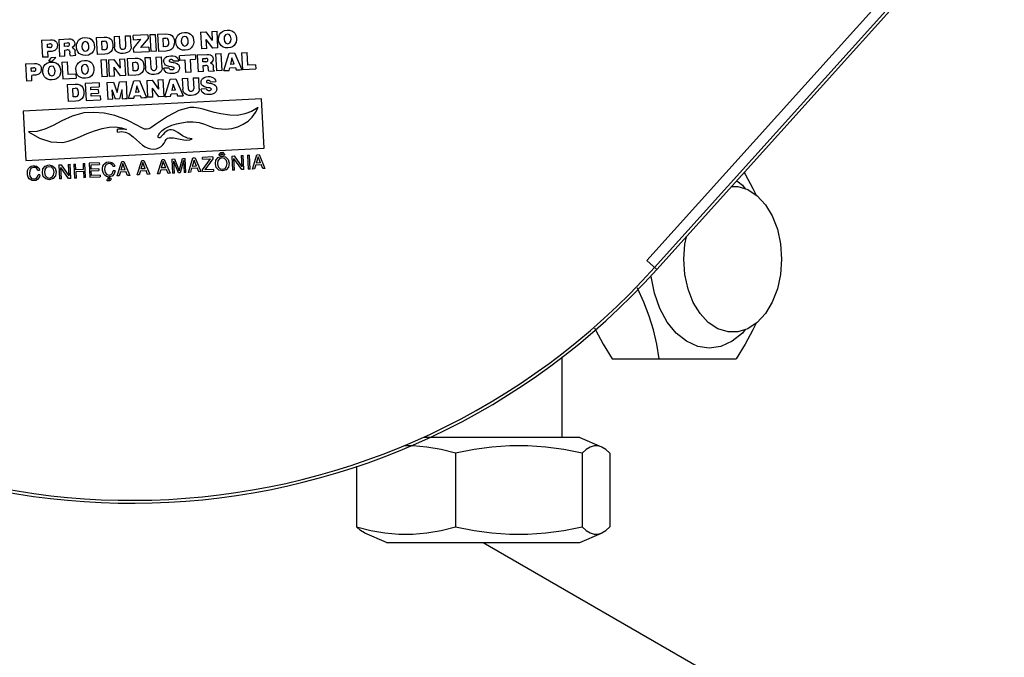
# Model space of a CAD drawing. Extents: x 40.7 to 137.4, y -250.8 to -221.5.
# Tile 15 of 256: x 56.5309 to 56.6455, y -238.7939 to -238.7197. Entities that reach past the tile are written whole.
import ezdxf

# ---------------------------------------------------------------- set-up
doc = ezdxf.new("R2010")
doc.units = 0
doc.header["$MEASUREMENT"] = 0
doc.linetypes.add('DASHDOT2', pattern=[0.5, 0.25, -0.125, 0, -0.125])
doc.layers.get('0').update_dxf_attribs({"linetype": 'CONTINUOUS'})
doc.layers.add('AC-FRIGORÍFICA', color=20, linetype='DASHDOT2')

msp = doc.modelspace()

# ---------------------------------------------------------------- linework, layer by layer
at = {"color": 6, "linetype": 'Continuous'}
for p, q in [((56.60389, -238.7477), (56.66107, -238.68419)), ((56.66198, -238.68501), (56.6048, -238.74852)), ((56.60506, -238.74875), (56.64525, -238.70411)), ((56.60389, -238.7477), (56.60506, -238.74875)), ((56.59402, -238.75889), (56.59402, -238.76829)), ((56.59989, -238.75913), (56.61429, -238.75913)), ((56.5961, -238.76829), (56.57795, -238.76829)), ((56.5961, -238.76829), (56.59862, -238.76937)), ((56.58164, -238.77012), (56.58164, -238.77867)), ((56.59639, -238.77012), (56.59639, -238.77867)), ((56.59961, -238.77012), (56.59961, -238.77867)), ((56.57012, -238.77161), (56.57012, -238.77867)), ((56.57363, -238.7805), (56.57111, -238.77942)), ((56.5961, -238.7805), (56.59862, -238.77942)), ((56.57363, -238.7805), (56.5961, -238.7805))]:
    msp.add_line(p, q, dxfattribs=at)
at = {"color": 7, "linetype": 'Continuous'}
for p, q in [((56.54192, -238.72162), (56.54257, -238.72159)), ((56.54192, -238.72162), (56.54198, -238.72287)), ((56.54263, -238.72285), (56.54257, -238.72159)), ((56.54321, -238.72156), (56.54385, -238.72153)), ((56.54321, -238.72156), (56.54327, -238.72282)), ((56.54391, -238.72277), (56.54385, -238.72153)), ((56.54586, -238.72142), (56.54415, -238.72151)), ((56.54417, -238.722), (56.54415, -238.72151)), ((56.54586, -238.72142), (56.54588, -238.72185)), ((56.54609, -238.7214), (56.54674, -238.72137)), ((56.54609, -238.7214), (56.54619, -238.72337)), ((56.54684, -238.72334), (56.54674, -238.72137)), ((56.54699, -238.72136), (56.54791, -238.72131)), ((56.54699, -238.72136), (56.54709, -238.72335)), ((56.54921, -238.72168), (56.54935, -238.72146)), ((56.55199, -238.72111), (56.5526, -238.72108)), ((56.55199, -238.72111), (56.55209, -238.72305)), ((56.5526, -238.72108), (56.55335, -238.7221)), ((56.55329, -238.72104), (56.55391, -238.72101)), ((56.55329, -238.72104), (56.55335, -238.7221)), ((56.55401, -238.72295), (56.55391, -238.72101)), ((56.53349, -238.72206), (56.53454, -238.722)), ((56.53349, -238.72206), (56.53359, -238.72404)), ((56.53416, -238.7225), (56.53443, -238.72249)), ((56.53418, -238.72291), (56.53416, -238.7225)), ((56.53531, -238.72243), (56.53534, -238.72261)), ((56.53549, -238.72196), (56.53666, -238.7219)), ((56.53549, -238.72196), (56.53559, -238.72394)), ((56.53614, -238.72238), (56.53649, -238.72237)), ((56.53616, -238.72277), (56.53614, -238.72238)), ((56.53649, -238.72275), (56.53616, -238.72277)), ((56.53754, -238.72285), (56.53756, -238.72254)), ((56.53756, -238.72254), (56.53765, -238.72227)), ((56.53765, -238.72227), (56.5378, -238.72206)), ((56.5378, -238.72206), (56.53799, -238.72189)), ((56.53984, -238.72172), (56.54076, -238.72168)), ((56.53984, -238.72172), (56.53994, -238.72372)), ((56.54049, -238.72218), (56.54078, -238.72216)), ((56.54054, -238.72317), (56.54049, -238.72218)), ((56.54151, -238.72188), (56.54165, -238.72206)), ((56.54417, -238.722), (56.54504, -238.72195)), ((56.54419, -238.72301), (56.54504, -238.72195)), ((56.54588, -238.72185), (56.54501, -238.72292)), ((56.54764, -238.72181), (56.54793, -238.7218)), ((56.54769, -238.72281), (56.54764, -238.72181)), ((56.54814, -238.72185), (56.54793, -238.7218)), ((56.55017, -238.72273), (56.5504, -238.72264)), ((56.5534, -238.72299), (56.55265, -238.72198)), ((56.5527, -238.72302), (56.55265, -238.72198)), ((56.55515, -238.72246), (56.55538, -238.72237)), ((56.53445, -238.7229), (56.53418, -238.72291)), ((56.53425, -238.72401), (56.53421, -238.72338)), ((56.53504, -238.72325), (56.5347, -238.72335)), ((56.53621, -238.72391), (56.53559, -238.72394)), ((56.53618, -238.7232), (56.53644, -238.72319)), ((56.53621, -238.72391), (56.53618, -238.7232)), ((56.53677, -238.72342), (56.53678, -238.72352)), ((56.53679, -238.72365), (56.53678, -238.72352)), ((56.53684, -238.72387), (56.53749, -238.72381)), ((56.53741, -238.72359), (56.53738, -238.72327)), ((56.53759, -238.72315), (56.53754, -238.72285)), ((56.53834, -238.72381), (56.53808, -238.72373)), ((56.53864, -238.72382), (56.53834, -238.72381)), ((56.53862, -238.72333), (56.53884, -238.72325)), ((56.53864, -238.72382), (56.53864, -238.72382)), ((56.54083, -238.72367), (56.53994, -238.72372)), ((56.54081, -238.72316), (56.54054, -238.72317)), ((56.54114, -238.72362), (56.54083, -238.72367)), ((56.54139, -238.72352), (56.54114, -238.72362)), ((56.54158, -238.72337), (56.54139, -238.72352)), ((56.5417, -238.72316), (56.54158, -238.72337)), ((56.54202, -238.72309), (56.54198, -238.72287)), ((56.54298, -238.7236), (56.5427, -238.72358)), ((56.54323, -238.72356), (56.54298, -238.7236)), ((56.54421, -238.72346), (56.54419, -238.72301)), ((56.54421, -238.72346), (56.546, -238.72336)), ((56.54598, -238.72287), (56.54501, -238.72292)), ((56.54598, -238.72287), (56.546, -238.72336)), ((56.54684, -238.72334), (56.54619, -238.72337)), ((56.54797, -238.72331), (56.54709, -238.72335)), ((56.54796, -238.7228), (56.54769, -238.72281)), ((56.54828, -238.72326), (56.54797, -238.72331)), ((56.54898, -238.72392), (56.54916, -238.724)), ((56.54964, -238.72312), (56.54943, -238.72298)), ((56.55138, -238.72377), (56.54954, -238.72386)), ((56.54957, -238.72437), (56.54954, -238.72386)), ((56.5499, -238.7232), (56.54964, -238.72312)), ((56.5502, -238.72321), (56.5499, -238.7232)), ((56.55049, -238.72317), (56.5502, -238.72321)), ((56.5502, -238.72321), (56.5502, -238.72321)), ((56.55138, -238.72377), (56.55141, -238.72427)), ((56.55159, -238.72376), (56.55277, -238.7237)), ((56.55159, -238.72376), (56.55169, -238.72574)), ((56.5527, -238.72302), (56.55209, -238.72305)), ((56.55401, -238.72295), (56.5534, -238.72299)), ((56.55374, -238.72364), (56.55439, -238.7236)), ((56.55374, -238.72364), (56.55384, -238.7256)), ((56.55449, -238.72557), (56.55439, -238.7236)), ((56.55488, -238.72294), (56.55462, -238.72286)), ((56.55468, -238.72558), (56.5553, -238.72355)), ((56.55518, -238.72295), (56.55488, -238.72294)), ((56.55546, -238.72291), (56.55518, -238.72295)), ((56.55518, -238.72295), (56.55518, -238.72295)), ((56.5553, -238.72355), (56.55595, -238.72352)), ((56.55595, -238.72352), (56.55678, -238.72548)), ((56.55675, -238.72353), (56.5574, -238.7235)), ((56.55675, -238.72353), (56.55685, -238.72549)), ((56.55748, -238.72497), (56.5574, -238.7235)), ((56.53161, -238.72482), (56.53266, -238.72477)), ((56.53161, -238.72482), (56.53172, -238.72681)), ((56.53425, -238.72401), (56.53359, -238.72404)), ((56.53409, -238.72474), (56.53432, -238.72464)), ((56.53432, -238.72464), (56.53461, -238.7246)), ((56.53433, -238.72451), (56.53459, -238.72409)), ((56.53433, -238.72451), (56.53471, -238.72449)), ((56.53463, -238.72507), (56.5344, -238.72516)), ((56.53516, -238.72406), (56.53459, -238.72409)), ((56.53461, -238.7246), (56.5349, -238.72462)), ((56.53516, -238.72406), (56.53471, -238.72449)), ((56.5349, -238.72462), (56.53514, -238.72469)), ((56.53514, -238.72469), (56.53534, -238.72481)), ((56.53534, -238.72481), (56.53551, -238.72498)), ((56.53551, -238.72498), (56.53562, -238.7252)), ((56.53585, -238.72459), (56.5365, -238.72456)), ((56.53585, -238.72459), (56.53595, -238.72655)), ((56.53657, -238.72603), (56.5365, -238.72456)), ((56.54039, -238.72433), (56.54104, -238.7243)), ((56.54039, -238.72433), (56.54049, -238.7263)), ((56.54114, -238.72627), (56.54104, -238.7243)), ((56.54127, -238.72433), (56.54188, -238.72429)), ((56.54127, -238.72433), (56.54137, -238.72627)), ((56.54188, -238.72429), (56.54263, -238.72531)), ((56.54257, -238.72426), (56.54319, -238.72423)), ((56.54257, -238.72426), (56.54263, -238.72531)), ((56.54329, -238.72617), (56.54319, -238.72423)), ((56.54345, -238.72418), (56.54437, -238.72413)), ((56.54345, -238.72418), (56.54355, -238.72617)), ((56.5441, -238.72463), (56.54439, -238.72462)), ((56.54416, -238.72563), (56.5441, -238.72463)), ((56.5446, -238.72467), (56.54439, -238.72462)), ((56.54513, -238.72434), (56.54527, -238.72451)), ((56.54552, -238.72408), (56.54616, -238.72405)), ((56.54552, -238.72408), (56.54558, -238.72533)), ((56.54623, -238.72531), (56.54616, -238.72405)), ((56.5468, -238.72401), (56.54744, -238.72398)), ((56.5468, -238.72401), (56.54687, -238.72527)), ((56.54751, -238.72523), (56.54744, -238.72398)), ((56.54775, -238.7247), (56.54771, -238.72453)), ((56.54782, -238.72484), (56.54775, -238.7247)), ((56.54792, -238.72494), (56.54782, -238.72484)), ((56.54811, -238.72504), (56.54792, -238.72494)), ((56.54833, -238.7251), (56.54811, -238.72504)), ((56.54873, -238.72434), (56.54865, -238.72431)), ((56.5487, -238.72462), (56.54881, -238.72464)), ((56.54881, -238.72447), (56.54944, -238.72444)), ((56.54881, -238.72464), (56.54904, -238.72469)), ((56.54904, -238.72469), (56.54923, -238.72477)), ((56.54923, -238.72477), (56.5494, -238.72489)), ((56.54939, -238.72426), (56.54944, -238.72444)), ((56.5494, -238.72489), (56.54945, -238.72495)), ((56.54945, -238.72495), (56.54948, -238.72502)), ((56.54957, -238.72437), (56.55016, -238.72434)), ((56.55016, -238.72434), (56.55024, -238.72582)), ((56.55081, -238.72431), (56.55141, -238.72427)), ((56.55088, -238.72579), (56.55081, -238.72431)), ((56.55224, -238.72419), (56.55259, -238.72417)), ((56.55226, -238.72457), (56.55224, -238.72419)), ((56.5526, -238.72456), (56.55226, -238.72457)), ((56.55228, -238.725), (56.55255, -238.72499)), ((56.55232, -238.72571), (56.55228, -238.725)), ((56.55331, -238.7246), (56.55314, -238.72471)), ((56.55342, -238.72407), (56.55344, -238.72422)), ((56.55351, -238.72539), (56.55349, -238.72507)), ((56.55564, -238.72412), (56.55548, -238.72488)), ((56.55591, -238.72485), (56.55548, -238.72488)), ((56.55591, -238.72485), (56.55564, -238.72412)), ((56.55839, -238.72492), (56.55748, -238.72497)), ((56.55839, -238.72492), (56.55841, -238.7254)), ((56.53228, -238.72527), (56.53255, -238.72525)), ((56.5323, -238.72568), (56.53228, -238.72527)), ((56.53257, -238.72567), (56.5323, -238.72568)), ((56.53237, -238.72677), (56.53234, -238.72615)), ((56.53469, -238.72619), (56.53492, -238.72611)), ((56.53748, -238.72599), (56.53657, -238.72603)), ((56.53748, -238.72599), (56.53751, -238.72647)), ((56.53856, -238.72599), (56.53878, -238.7259)), ((56.54268, -238.7262), (56.54193, -238.7252)), ((56.54199, -238.72624), (56.54193, -238.7252)), ((56.54329, -238.72617), (56.54268, -238.7262)), ((56.54444, -238.72613), (56.54355, -238.72617)), ((56.54442, -238.72562), (56.54416, -238.72563)), ((56.54475, -238.72608), (56.54444, -238.72613)), ((56.545, -238.72598), (56.54475, -238.72608)), ((56.54519, -238.72582), (56.545, -238.72598)), ((56.54531, -238.72562), (56.54519, -238.72582)), ((56.54562, -238.72554), (56.54558, -238.72533)), ((56.54623, -238.72531), (56.54625, -238.72539)), ((56.54683, -238.72602), (56.54658, -238.72605)), ((56.54736, -238.72574), (56.54722, -238.72586)), ((56.54745, -238.72559), (56.54736, -238.72574)), ((56.54835, -238.72529), (56.54772, -238.72532)), ((56.54818, -238.72589), (56.54799, -238.7258)), ((56.5484, -238.72594), (56.54818, -238.72589)), ((56.54858, -238.72515), (56.54833, -238.7251)), ((56.54866, -238.72594), (56.5484, -238.72594)), ((56.5489, -238.72592), (56.54866, -238.72594)), ((56.54912, -238.72586), (56.5489, -238.72592)), ((56.54929, -238.72577), (56.54912, -238.72586)), ((56.54953, -238.72519), (56.54954, -238.72529)), ((56.55088, -238.72579), (56.55024, -238.72582)), ((56.55232, -238.72571), (56.55169, -238.72574)), ((56.55288, -238.72522), (56.55288, -238.72532)), ((56.55295, -238.72567), (56.5536, -238.72561)), ((56.55449, -238.72557), (56.55384, -238.7256)), ((56.55468, -238.72558), (56.55489, -238.72557)), ((56.55489, -238.72557), (56.55531, -238.72556)), ((56.55531, -238.72556), (56.55538, -238.72528)), ((56.55538, -238.72528), (56.55605, -238.72524)), ((56.55605, -238.72524), (56.55614, -238.72551)), ((56.55614, -238.72551), (56.55654, -238.72549)), ((56.55654, -238.72549), (56.55682, -238.72547)), ((56.55685, -238.72548), (56.55841, -238.7254)), ((56.53237, -238.72677), (56.53172, -238.72681)), ((56.53471, -238.72668), (56.53472, -238.72668)), ((56.53595, -238.72655), (56.53751, -238.72647)), ((56.53647, -238.72721), (56.53739, -238.72716)), ((56.53647, -238.72721), (56.53657, -238.7292)), ((56.53829, -238.72647), (56.53805, -238.7264)), ((56.53815, -238.72736), (56.53828, -238.72754)), ((56.53858, -238.72648), (56.53829, -238.72647)), ((56.54018, -238.72701), (56.53856, -238.72709)), ((56.53856, -238.72709), (56.53866, -238.72908)), ((56.53887, -238.72644), (56.53858, -238.72648)), ((56.53858, -238.72648), (56.53858, -238.72648)), ((56.54018, -238.72701), (56.5402, -238.72747)), ((56.54114, -238.72627), (56.54049, -238.7263)), ((56.54108, -238.72696), (56.54185, -238.72692)), ((56.54108, -238.72696), (56.54118, -238.72895)), ((56.54199, -238.72624), (56.54137, -238.72627)), ((56.54185, -238.72692), (56.54228, -238.72814)), ((56.54228, -238.72814), (56.54257, -238.72688)), ((56.54257, -238.72688), (56.54336, -238.72684)), ((56.54346, -238.72884), (56.54336, -238.72684)), ((56.5436, -238.72882), (56.54422, -238.72679)), ((56.54422, -238.72679), (56.54487, -238.72676)), ((56.54456, -238.72737), (56.5444, -238.72812)), ((56.54483, -238.72809), (56.54456, -238.72737)), ((56.54487, -238.72676), (56.54571, -238.72872)), ((56.54573, -238.72674), (56.54634, -238.72671)), ((56.54573, -238.72674), (56.54583, -238.7287)), ((56.54634, -238.72671), (56.54709, -238.72774)), ((56.54703, -238.72667), (56.54765, -238.72664)), ((56.54703, -238.72667), (56.54709, -238.72774)), ((56.54775, -238.7286), (56.54765, -238.72664)), ((56.54784, -238.72861), (56.54846, -238.72658)), ((56.54846, -238.72658), (56.54911, -238.72655)), ((56.54881, -238.72715), (56.54864, -238.7279)), ((56.54907, -238.72788), (56.54881, -238.72715)), ((56.54911, -238.72655), (56.54995, -238.72851)), ((56.54985, -238.72651), (56.55051, -238.72648)), ((56.54985, -238.72651), (56.54991, -238.72776)), ((56.55057, -238.72774), (56.55051, -238.72648)), ((56.55113, -238.72645), (56.55177, -238.72642)), ((56.55113, -238.72645), (56.55119, -238.72771)), ((56.55183, -238.72766), (56.55177, -238.72642)), ((56.55204, -238.72696), (56.55206, -238.72678)), ((56.55207, -238.72712), (56.55204, -238.72696)), ((56.55215, -238.72727), (56.55207, -238.72712)), ((56.55225, -238.72737), (56.55215, -238.72727)), ((56.55243, -238.72747), (56.55225, -238.72737)), ((56.55287, -238.72628), (56.5531, -238.72629)), ((56.55306, -238.72677), (56.55298, -238.72674)), ((56.55302, -238.72705), (56.55313, -238.72707)), ((56.5531, -238.72629), (56.55331, -238.72634)), ((56.55313, -238.72707), (56.55336, -238.72712)), ((56.55314, -238.7269), (56.55376, -238.72687)), ((56.55331, -238.72634), (56.55348, -238.72643)), ((56.55336, -238.72712), (56.55355, -238.7272)), ((56.55355, -238.7272), (56.55372, -238.72732)), ((56.55372, -238.72732), (56.55377, -238.72738)), ((56.53712, -238.72766), (56.53741, -238.72765)), ((56.53718, -238.72866), (56.53712, -238.72766)), ((56.53921, -238.72752), (56.5402, -238.72747)), ((56.53922, -238.72782), (56.53921, -238.72752)), ((56.54008, -238.72778), (56.53922, -238.72782)), ((56.53924, -238.72825), (56.5401, -238.72821)), ((56.53926, -238.72858), (56.53924, -238.72825)), ((56.54008, -238.72778), (56.5401, -238.72821)), ((56.54208, -238.72891), (56.54171, -238.72784)), ((56.54176, -238.72892), (56.54171, -238.72784)), ((56.54281, -238.72778), (56.54255, -238.72888)), ((56.54281, -238.72778), (56.54288, -238.72886)), ((56.54423, -238.7288), (56.5443, -238.72852)), ((56.5443, -238.72852), (56.54497, -238.72849)), ((56.54483, -238.72809), (56.5444, -238.72812)), ((56.54497, -238.72849), (56.54506, -238.72876)), ((56.54714, -238.72863), (56.54639, -238.72762)), ((56.54644, -238.72867), (56.54639, -238.72762)), ((56.54847, -238.72858), (56.54855, -238.72831)), ((56.54855, -238.72831), (56.54922, -238.72827)), ((56.54907, -238.72788), (56.54864, -238.7279)), ((56.54922, -238.72827), (56.5493, -238.72854)), ((56.5493, -238.72854), (56.5497, -238.72852)), ((56.5497, -238.72852), (56.54995, -238.72851)), ((56.54995, -238.72798), (56.54991, -238.72776)), ((56.55168, -238.72817), (56.55155, -238.7283)), ((56.55177, -238.72802), (56.55168, -238.72817)), ((56.55268, -238.72772), (56.55204, -238.72776)), ((56.55266, -238.72754), (56.55243, -238.72747)), ((56.55291, -238.72758), (56.55266, -238.72754)), ((56.55278, -238.72788), (56.55287, -238.72791)), ((56.55362, -238.7282), (56.55344, -238.7283)), ((56.55908, -238.72886), (56.53136, -238.73032)), ((56.53746, -238.72915), (56.53657, -238.7292)), ((56.53744, -238.72864), (56.53718, -238.72866)), ((56.53821, -238.72885), (56.53802, -238.729)), ((56.53833, -238.72864), (56.53821, -238.72885)), ((56.53866, -238.72908), (56.54033, -238.72899)), ((56.54031, -238.72853), (56.53926, -238.72858)), ((56.54031, -238.72853), (56.54033, -238.72899)), ((56.54176, -238.72892), (56.54118, -238.72895)), ((56.54255, -238.72888), (56.54208, -238.72891)), ((56.54288, -238.72886), (56.54323, -238.72885)), ((56.54323, -238.72885), (56.54346, -238.72884)), ((56.5436, -238.72882), (56.54381, -238.72881)), ((56.54381, -238.72881), (56.54423, -238.7288)), ((56.54506, -238.72876), (56.54546, -238.72873)), ((56.54546, -238.72873), (56.54571, -238.72872)), ((56.54644, -238.72867), (56.54583, -238.7287)), ((56.54775, -238.7286), (56.54714, -238.72863)), ((56.54784, -238.72861), (56.54805, -238.7286)), ((56.54805, -238.7286), (56.54847, -238.72858)), ((56.55939, -238.7346), (56.55908, -238.72886)), ((56.53136, -238.73032), (56.53167, -238.73605)), ((56.54232, -238.73277), (56.54231, -238.73241)), ((56.53167, -238.73605), (56.55939, -238.7346)), ((56.55413, -238.73545), (56.55433, -238.73511)), ((56.55445, -238.73522), (56.55431, -238.73544)), ((56.55433, -238.73511), (56.55455, -238.7351)), ((56.55461, -238.73542), (56.55445, -238.73522)), ((56.55455, -238.7351), (56.55479, -238.73541)), ((56.55802, -238.73705), (56.55855, -238.73538)), ((56.55855, -238.73538), (56.55881, -238.73537)), ((56.55881, -238.73537), (56.55948, -238.73697)), ((56.53659, -238.7365), (56.5368, -238.73649)), ((56.53659, -238.7365), (56.53665, -238.73783)), ((56.53688, -238.73813), (56.5368, -238.73649)), ((56.53723, -238.73647), (56.53745, -238.73646)), ((56.53723, -238.73647), (56.53732, -238.73811)), ((56.53749, -238.73713), (56.53745, -238.73646)), ((56.53831, -238.73641), (56.53853, -238.7364)), ((56.53831, -238.73641), (56.53834, -238.73709)), ((56.53861, -238.73804), (56.53853, -238.7364)), ((56.5402, -238.73632), (56.53901, -238.73638)), ((56.53901, -238.73638), (56.53909, -238.73801)), ((56.53924, -238.73656), (56.54021, -238.73651)), ((56.5402, -238.73632), (56.54021, -238.73651)), ((56.54063, -238.7367), (56.54073, -238.73651)), ((56.54073, -238.73651), (56.54088, -238.73636)), ((56.54228, -238.73785), (56.54282, -238.73618)), ((56.54294, -238.73642), (56.54272, -238.73716)), ((56.54282, -238.73618), (56.54307, -238.73617)), ((56.54323, -238.73713), (56.54294, -238.73642)), ((56.54307, -238.73617), (56.54374, -238.73778)), ((56.54461, -238.73773), (56.54514, -238.73607)), ((56.54527, -238.7363), (56.54505, -238.73704)), ((56.54514, -238.73607), (56.5454, -238.73605)), ((56.54556, -238.73701), (56.54527, -238.7363)), ((56.5454, -238.73605), (56.54607, -238.73766)), ((56.54698, -238.73761), (56.54752, -238.73594)), ((56.54765, -238.73618), (56.54742, -238.73692)), ((56.54752, -238.73594), (56.54777, -238.73593)), ((56.54793, -238.73689), (56.54765, -238.73618)), ((56.54777, -238.73593), (56.54844, -238.73754)), ((56.54864, -238.73589), (56.54896, -238.73587)), ((56.54864, -238.73589), (56.54872, -238.73752)), ((56.5494, -238.73749), (56.54887, -238.73613)), ((56.54894, -238.73751), (56.54887, -238.73613)), ((56.54896, -238.73587), (56.5495, -238.73724)), ((56.5495, -238.73724), (56.54989, -238.73582)), ((56.55, -238.73607), (56.54961, -238.73748)), ((56.54989, -238.73582), (56.55021, -238.73581)), ((56.55, -238.73607), (56.55008, -238.73745)), ((56.55029, -238.73744), (56.55021, -238.73581)), ((56.55057, -238.73743), (56.5511, -238.73576)), ((56.55123, -238.736), (56.55101, -238.73674)), ((56.5511, -238.73576), (56.55136, -238.73575)), ((56.55152, -238.73671), (56.55123, -238.736)), ((56.55136, -238.73575), (56.55203, -238.73735)), ((56.55342, -238.73564), (56.55221, -238.73571)), ((56.55222, -238.7359), (56.55221, -238.73571)), ((56.55221, -238.73715), (56.55315, -238.73585)), ((56.55222, -238.7359), (56.55315, -238.73585)), ((56.55343, -238.73584), (56.55248, -238.73713)), ((56.55342, -238.73564), (56.55343, -238.73584)), ((56.55371, -238.73645), (56.55378, -238.73601)), ((56.55382, -238.73688), (56.55371, -238.73645)), ((56.55378, -238.73601), (56.55403, -238.73569)), ((56.55399, -238.73609), (56.55394, -238.73643)), ((56.55394, -238.73643), (56.55403, -238.73678)), ((56.55417, -238.73584), (56.55399, -238.73609)), ((56.55403, -238.73569), (56.55446, -238.73555)), ((56.55413, -238.73545), (56.55431, -238.73544)), ((56.55447, -238.73574), (56.55417, -238.73584)), ((56.55446, -238.73555), (56.5549, -238.73564)), ((56.55477, -238.7358), (56.55447, -238.73574)), ((56.55461, -238.73542), (56.55479, -238.73541)), ((56.55499, -238.73604), (56.55477, -238.7358)), ((56.5549, -238.73564), (56.55519, -238.73593)), ((56.55563, -238.73553), (56.5559, -238.73552)), ((56.55563, -238.73553), (56.55572, -238.73717)), ((56.55677, -238.73711), (56.55586, -238.73582)), ((56.55593, -238.73716), (56.55586, -238.73582)), ((56.5559, -238.73552), (56.55678, -238.7368)), ((56.55672, -238.73548), (56.55693, -238.73546)), ((56.55672, -238.73548), (56.55678, -238.7368)), ((56.55701, -238.7371), (56.55693, -238.73546)), ((56.55744, -238.73544), (56.55766, -238.73543)), ((56.55744, -238.73544), (56.55752, -238.73707)), ((56.55775, -238.73706), (56.55766, -238.73543)), ((56.5584, -238.73655), (56.55905, -238.73652)), ((56.55868, -238.73562), (56.55846, -238.73636)), ((56.55897, -238.73633), (56.55846, -238.73636)), ((56.55897, -238.73633), (56.55868, -238.73562)), ((56.55924, -238.73699), (56.55905, -238.73652)), ((56.53184, -238.73746), (56.53187, -238.73721)), ((56.53186, -238.73773), (56.53184, -238.73746)), ((56.53187, -238.73721), (56.53197, -238.73699)), ((56.53278, -238.73688), (56.53257, -238.73686)), ((56.53305, -238.73717), (56.53326, -238.73716)), ((56.53358, -238.73748), (56.53365, -238.73703)), ((56.53365, -238.73703), (56.5339, -238.73671)), ((56.5339, -238.73671), (56.53433, -238.73657)), ((56.53433, -238.73657), (56.53477, -238.73667)), ((56.53477, -238.73667), (56.53506, -238.73696)), ((56.5355, -238.73656), (56.53577, -238.73654)), ((56.5355, -238.73656), (56.53559, -238.73819)), ((56.53664, -238.73814), (56.53573, -238.73685)), ((56.5358, -238.73818), (56.53573, -238.73685)), ((56.53577, -238.73654), (56.53665, -238.73783)), ((56.53834, -238.73709), (56.53749, -238.73713)), ((56.5375, -238.73732), (56.53835, -238.73728)), ((56.53754, -238.73809), (56.5375, -238.73732)), ((56.53835, -238.73728), (56.53839, -238.73805)), ((56.53926, -238.73706), (56.53924, -238.73656)), ((56.54015, -238.73702), (56.53926, -238.73706)), ((56.53927, -238.73726), (56.54016, -238.73721)), ((56.5393, -238.73781), (56.53927, -238.73726)), ((56.54015, -238.73702), (56.54016, -238.73721)), ((56.54064, -238.73745), (56.54058, -238.7372)), ((56.54085, -238.73677), (56.54081, -238.73711)), ((56.54081, -238.73711), (56.54088, -238.73745)), ((56.54193, -238.73762), (56.54169, -238.73786)), ((56.54175, -238.73751), (56.54183, -238.73727)), ((56.54179, -238.73673), (56.542, -238.73672)), ((56.54204, -238.73726), (56.54183, -238.73727)), ((56.54204, -238.73726), (56.54193, -238.73762)), ((56.54266, -238.73736), (56.54251, -238.73784)), ((56.54266, -238.73736), (56.54331, -238.73732)), ((56.54323, -238.73713), (56.54272, -238.73716)), ((56.5435, -238.73779), (56.54331, -238.73732)), ((56.54499, -238.73724), (56.54484, -238.73772)), ((56.54499, -238.73724), (56.54564, -238.73721)), ((56.54556, -238.73701), (56.54505, -238.73704)), ((56.54583, -238.73767), (56.54564, -238.73721)), ((56.54607, -238.73766), (56.54583, -238.73767)), ((56.54721, -238.7376), (56.54698, -238.73761)), ((56.54736, -238.73712), (56.54721, -238.7376)), ((56.54736, -238.73712), (56.54801, -238.73708)), ((56.54793, -238.73689), (56.54742, -238.73692)), ((56.5482, -238.73755), (56.54801, -238.73708)), ((56.54844, -238.73754), (56.5482, -238.73755)), ((56.54894, -238.73751), (56.54872, -238.73752)), ((56.54961, -238.73748), (56.5494, -238.73749)), ((56.55029, -238.73744), (56.55008, -238.73745)), ((56.5508, -238.73742), (56.55057, -238.73743)), ((56.55095, -238.73693), (56.5508, -238.73742)), ((56.55095, -238.73693), (56.5516, -238.7369)), ((56.55152, -238.73671), (56.55101, -238.73674)), ((56.55179, -238.73737), (56.5516, -238.7369)), ((56.55203, -238.73735), (56.55179, -238.73737)), ((56.55222, -238.73735), (56.55221, -238.73715)), ((56.55222, -238.73735), (56.5535, -238.73728)), ((56.55349, -238.73708), (56.55248, -238.73713)), ((56.55349, -238.73708), (56.5535, -238.73728)), ((56.55498, -238.73713), (56.55455, -238.73727)), ((56.55523, -238.73681), (56.55498, -238.73713)), ((56.55593, -238.73716), (56.55572, -238.73717)), ((56.55701, -238.7371), (56.55677, -238.73711)), ((56.55775, -238.73706), (56.55752, -238.73707)), ((56.55825, -238.73704), (56.55802, -238.73705)), ((56.5584, -238.73655), (56.55825, -238.73704)), ((56.55948, -238.73697), (56.55924, -238.73699)), ((56.53193, -238.73798), (56.53186, -238.73773)), ((56.53233, -238.73813), (56.53263, -238.73819)), ((56.5333, -238.73771), (56.53309, -238.73772)), ((56.5333, -238.73771), (56.53325, -238.73794)), ((56.53485, -238.73816), (56.53442, -238.7383)), ((56.5351, -238.73784), (56.53485, -238.73816)), ((56.5358, -238.73818), (56.53559, -238.73819)), ((56.53688, -238.73813), (56.53664, -238.73814)), ((56.53754, -238.73809), (56.53732, -238.73811)), ((56.53861, -238.73804), (56.53839, -238.73805)), ((56.53909, -238.73801), (56.5403, -238.73795)), ((56.54029, -238.73776), (56.5393, -238.73781)), ((56.54029, -238.73776), (56.5403, -238.73795)), ((56.54112, -238.73828), (56.54109, -238.73838)), ((56.54126, -238.73794), (56.54117, -238.73813)), ((56.54134, -238.73813), (56.54128, -238.73812)), ((56.54131, -238.73803), (56.54136, -238.73794)), ((56.54169, -238.73786), (56.54136, -238.73794)), ((56.54251, -238.73784), (56.54228, -238.73785)), ((56.54374, -238.73778), (56.5435, -238.73779)), ((56.54484, -238.73772), (56.54461, -238.73773))]:
    msp.add_line(p, q, dxfattribs=at)
for points in [[(56.54791, -238.72131), (56.5482, -238.72133), (56.54846, -238.72139), (56.54866, -238.72152)], [(56.54866, -238.72152), (56.5488, -238.72169), (56.5489, -238.72194), (56.54894, -238.72223), (56.54893, -238.72252), (56.54885, -238.7228), (56.54873, -238.723)], [(56.54935, -238.72146), (56.54955, -238.7213), (56.5498, -238.7212), (56.5501, -238.72115)], [(56.55012, -238.72161), (56.54989, -238.7217), (56.54976, -238.72192), (56.54974, -238.7222), (56.5498, -238.72248), (56.54995, -238.72267), (56.55017, -238.72273)], [(56.5501, -238.72115), (56.55038, -238.72117), (56.55063, -238.72124)], [(56.5504, -238.72264), (56.55053, -238.72242), (56.55055, -238.72213), (56.55049, -238.72186), (56.55034, -238.72167), (56.55012, -238.72161)], [(56.55063, -238.72124), (56.55083, -238.72136), (56.55099, -238.72153), (56.55111, -238.72174), (56.55118, -238.722), (56.55119, -238.72227), (56.55115, -238.72253), (56.55106, -238.72276), (56.55091, -238.72294), (56.55072, -238.72308), (56.55049, -238.72317)], [(56.55425, -238.72253), (56.55413, -238.72228), (56.55408, -238.72198), (56.5541, -238.72167), (56.55419, -238.7214)], [(56.55419, -238.7214), (56.55433, -238.72118), (56.55453, -238.72102)], [(56.55453, -238.72102), (56.55478, -238.72092), (56.55507, -238.72087)], [(56.5551, -238.72134), (56.55487, -238.72143), (56.55474, -238.72164), (56.55472, -238.72192), (56.55477, -238.7222), (56.55493, -238.7224), (56.55515, -238.72246)], [(56.55507, -238.72087), (56.55536, -238.72088), (56.55561, -238.72096)], [(56.55538, -238.72237), (56.55551, -238.72217), (56.55553, -238.72189), (56.55548, -238.7216), (56.55532, -238.7214), (56.5551, -238.72134)], [(56.55561, -238.72096), (56.55581, -238.72108), (56.55597, -238.72125), (56.55609, -238.72147), (56.55616, -238.72173), (56.55617, -238.722), (56.55613, -238.72227), (56.55603, -238.72249), (56.55589, -238.72268), (56.5557, -238.72282), (56.55546, -238.72291)], [(56.53472, -238.72271), (56.53471, -238.72264), (56.53468, -238.72257), (56.53462, -238.72252), (56.53453, -238.72249), (56.53443, -238.72249)], [(56.53454, -238.722), (56.53477, -238.72201), (56.53496, -238.72206), (56.53512, -238.72215), (56.53524, -238.72228), (56.53531, -238.72243)], [(56.53464, -238.72286), (56.53469, -238.72279), (56.53472, -238.72271)], [(56.53534, -238.72261), (56.53528, -238.723), (56.53504, -238.72325)], [(56.53665, -238.72272), (56.53671, -238.72266), (56.53674, -238.72259), (56.53674, -238.72251), (56.53672, -238.72245), (56.53666, -238.7224), (56.53658, -238.72237), (56.53649, -238.72237)], [(56.53649, -238.72275), (56.53655, -238.72275), (56.5366, -238.72274), (56.53665, -238.72272)], [(56.53666, -238.7219), (56.53685, -238.72191), (56.53702, -238.72195), (56.53716, -238.72203)], [(56.53734, -238.72242), (56.53732, -238.72263), (56.53721, -238.7228), (56.53704, -238.72291)], [(56.53716, -238.72203), (56.53726, -238.72214), (56.53732, -238.72227), (56.53734, -238.72242)], [(56.53799, -238.72189), (56.53824, -238.72179), (56.53854, -238.72174)], [(56.53856, -238.72221), (56.53833, -238.7223), (56.53821, -238.72251), (56.53818, -238.72279), (56.53823, -238.72307), (56.53839, -238.72328), (56.53862, -238.72333)], [(56.53854, -238.72174), (56.53882, -238.72176), (56.53907, -238.72183)], [(56.53884, -238.72325), (56.53897, -238.72304), (56.539, -238.72276), (56.53894, -238.72247), (56.53879, -238.72227), (56.53856, -238.72221)], [(56.53907, -238.72183), (56.53927, -238.72195), (56.53943, -238.72212), (56.53955, -238.72234)], [(56.53955, -238.72234), (56.53962, -238.7226), (56.53963, -238.72287), (56.53959, -238.72314)], [(56.54076, -238.72168), (56.54106, -238.72169), (56.54131, -238.72176), (56.54151, -238.72188)], [(56.54081, -238.72316), (56.54103, -238.72308), (56.54114, -238.72289), (56.54116, -238.72264), (56.54112, -238.72239), (56.54099, -238.72221), (56.54078, -238.72216)], [(56.54165, -238.72206), (56.54175, -238.72231), (56.54179, -238.72259), (56.54178, -238.72289), (56.5417, -238.72316)], [(56.54391, -238.72277), (56.5439, -238.72296), (56.54385, -238.72313), (56.54376, -238.72328), (56.54363, -238.7234)], [(56.54796, -238.7228), (56.54818, -238.72272), (56.54829, -238.72252), (56.54831, -238.72227), (56.54827, -238.72203), (56.54814, -238.72185)], [(56.54915, -238.72255), (56.5491, -238.72225), (56.54912, -238.72195), (56.54921, -238.72168)], [(56.54943, -238.72298), (56.54927, -238.72279), (56.54915, -238.72255)], [(56.55462, -238.72286), (56.55441, -238.72272), (56.55425, -238.72253)], [(56.5347, -238.72335), (56.53454, -238.72336), (56.53438, -238.72337), (56.53421, -238.72338)], [(56.53445, -238.7229), (56.53452, -238.7229), (56.53458, -238.72288), (56.53464, -238.72286)], [(56.53668, -238.72323), (56.53661, -238.7232), (56.53653, -238.72319), (56.53644, -238.72319)], [(56.53677, -238.72342), (56.53676, -238.72334), (56.53672, -238.72327), (56.53668, -238.72323)], [(56.53684, -238.72387), (56.53681, -238.72377), (56.53679, -238.72365)], [(56.53704, -238.72291), (56.53706, -238.72292), (56.53709, -238.72293), (56.53711, -238.72294)], [(56.53711, -238.72294), (56.53722, -238.72301), (56.53731, -238.72309), (56.53736, -238.72318), (56.53738, -238.72327)], [(56.53741, -238.72359), (56.53741, -238.72364), (56.53741, -238.72369), (56.53742, -238.72373)], [(56.53742, -238.72373), (56.53744, -238.72375), (56.53747, -238.72378), (56.53749, -238.72381)], [(56.53808, -238.72373), (56.53787, -238.72359), (56.53771, -238.7234), (56.53759, -238.72315)], [(56.53935, -238.72355), (56.53916, -238.72369), (56.53893, -238.72378), (56.53864, -238.72382)], [(56.53959, -238.72314), (56.5395, -238.72336), (56.53935, -238.72355)], [(56.5427, -238.72358), (56.54246, -238.72352), (56.54226, -238.72341), (56.54212, -238.72327), (56.54202, -238.72309)], [(56.54263, -238.72285), (56.54265, -238.72294), (56.54271, -238.72302), (56.54281, -238.72308), (56.54292, -238.72311), (56.54303, -238.7231), (56.54313, -238.72306), (56.54321, -238.723)], [(56.54321, -238.723), (56.54326, -238.72292), (56.54327, -238.72282)], [(56.54363, -238.7234), (56.54345, -238.7235), (56.54323, -238.72356)], [(56.54808, -238.72396), (56.54829, -238.72389), (56.54854, -238.72386)], [(56.54873, -238.723), (56.54854, -238.72316), (56.54828, -238.72326)], [(56.54854, -238.72386), (56.54877, -238.72387), (56.54898, -238.72392)], [(56.55277, -238.7237), (56.55296, -238.72371), (56.55313, -238.72376), (56.55327, -238.72383)], [(56.55327, -238.72383), (56.55337, -238.72394), (56.55342, -238.72407)], [(56.53266, -238.72477), (56.53289, -238.72478), (56.53308, -238.72483), (56.53324, -238.72492), (56.53336, -238.72505), (56.53343, -238.7252), (56.53346, -238.72538)], [(56.53471, -238.72668), (56.53442, -238.72667), (56.53418, -238.7266), (56.53398, -238.72648), (56.53381, -238.72631), (56.5337, -238.72609), (56.53363, -238.72583), (56.53362, -238.72556), (56.53366, -238.7253), (56.53376, -238.72507), (56.5339, -238.72488), (56.53409, -238.72474)], [(56.53492, -238.72611), (56.53504, -238.7259), (56.53507, -238.72562), (56.53501, -238.72533), (56.53486, -238.72513), (56.53463, -238.72507)], [(56.53748, -238.72536), (56.53752, -238.7251), (56.53762, -238.72487), (56.53777, -238.72468), (56.53796, -238.72454)], [(56.53796, -238.72454), (56.53819, -238.72444), (56.53848, -238.7244)], [(56.5385, -238.72487), (56.53827, -238.72496), (56.53815, -238.72517), (56.53812, -238.72545), (56.53817, -238.72573)], [(56.53848, -238.7244), (56.53876, -238.72442), (56.53901, -238.72449)], [(56.53878, -238.7259), (56.53891, -238.7257), (56.53894, -238.72542), (56.53888, -238.72513), (56.53873, -238.72493), (56.5385, -238.72487)], [(56.53901, -238.72449), (56.53921, -238.72461), (56.53937, -238.72478), (56.53949, -238.725), (56.53956, -238.72526), (56.53957, -238.72553), (56.53953, -238.72579), (56.53944, -238.72602), (56.53929, -238.72621), (56.5391, -238.72635), (56.53887, -238.72644)], [(56.54437, -238.72413), (56.54467, -238.72414), (56.54493, -238.72421), (56.54513, -238.72434)], [(56.54442, -238.72562), (56.54464, -238.72554), (56.54475, -238.72534), (56.54478, -238.72509), (56.54473, -238.72484), (56.5446, -238.72467)], [(56.54527, -238.72451), (56.54536, -238.72476), (56.5454, -238.72505), (56.54539, -238.72534), (56.54531, -238.72562)], [(56.54771, -238.72453), (56.54773, -238.72435), (56.5478, -238.7242), (56.54791, -238.72407), (56.54808, -238.72396)], [(56.5485, -238.72431), (56.54845, -238.72432), (56.54842, -238.72434), (56.54839, -238.72436), (56.54836, -238.72438), (56.54835, -238.72441)], [(56.54835, -238.72441), (56.54835, -238.72449), (56.5484, -238.72455), (56.54847, -238.72457)], [(56.54847, -238.72457), (56.54858, -238.7246), (56.5487, -238.72462)], [(56.54865, -238.72431), (56.54859, -238.7243), (56.54854, -238.7243), (56.5485, -238.72431)], [(56.54881, -238.72447), (56.54879, -238.7244), (56.54873, -238.72434)], [(56.54916, -238.724), (56.5493, -238.72412), (56.54939, -238.72426)], [(56.54948, -238.72502), (56.54951, -238.7251), (56.54953, -238.72519)], [(56.55278, -238.72503), (56.55271, -238.725), (56.55263, -238.72499), (56.55255, -238.72499)], [(56.55285, -238.72439), (56.55285, -238.72431), (56.55282, -238.72425), (56.55276, -238.7242), (56.55269, -238.72417), (56.55259, -238.72417)], [(56.5526, -238.72456), (56.55265, -238.72455), (56.55271, -238.72454), (56.55275, -238.72452)], [(56.55275, -238.72452), (56.55282, -238.72446), (56.55285, -238.72439)], [(56.55288, -238.72522), (56.55286, -238.72514), (56.55283, -238.72508), (56.55278, -238.72503)], [(56.55314, -238.72471), (56.55317, -238.72472), (56.55319, -238.72473), (56.55321, -238.72474)], [(56.55321, -238.72474), (56.55333, -238.72481), (56.55341, -238.72489)], [(56.55344, -238.72422), (56.55342, -238.72443), (56.55331, -238.7246)], [(56.55341, -238.72489), (56.55346, -238.72498), (56.55349, -238.72507)], [(56.53282, -238.72612), (56.53266, -238.72612), (56.5325, -238.72613), (56.53234, -238.72615)], [(56.53284, -238.72548), (56.53284, -238.7254), (56.5328, -238.72534), (56.53274, -238.72529), (56.53265, -238.72526), (56.53255, -238.72525)], [(56.53257, -238.72567), (56.53264, -238.72566), (56.5327, -238.72565), (56.53276, -238.72562)], [(56.53276, -238.72562), (56.53281, -238.72556), (56.53284, -238.72548)], [(56.53346, -238.72538), (56.5334, -238.72577), (56.53316, -238.72602), (56.53282, -238.72612)], [(56.5344, -238.72516), (56.53428, -238.72537), (56.53425, -238.72565), (56.53431, -238.72593), (56.53446, -238.72613), (56.53469, -238.72619)], [(56.53567, -238.726), (56.53557, -238.72622), (56.53542, -238.72641)], [(56.53562, -238.7252), (56.53569, -238.72546), (56.53571, -238.72573), (56.53567, -238.726)], [(56.53756, -238.72589), (56.5375, -238.72563), (56.53748, -238.72536)], [(56.53805, -238.7264), (56.53784, -238.72628), (56.53768, -238.72611), (56.53756, -238.72589)], [(56.53817, -238.72573), (56.53833, -238.72593), (56.53856, -238.72599)], [(56.54658, -238.72605), (56.5463, -238.72604), (56.54605, -238.72597), (56.54585, -238.72586), (56.5457, -238.72571), (56.54562, -238.72554)], [(56.54625, -238.72539), (56.5463, -238.72547), (56.54639, -238.72553)], [(56.54639, -238.72553), (56.5465, -238.72556), (56.54662, -238.72556)], [(56.54662, -238.72556), (56.54672, -238.72552), (56.5468, -238.72546)], [(56.5468, -238.72546), (56.54685, -238.72538), (56.54687, -238.72527)], [(56.54722, -238.72586), (56.54704, -238.72595), (56.54683, -238.72602)], [(56.54751, -238.72523), (56.5475, -238.72542), (56.54745, -238.72559)], [(56.54799, -238.7258), (56.54786, -238.72567), (56.54776, -238.72551), (56.54772, -238.72532)], [(56.54835, -238.72529), (56.54838, -238.72538), (56.54845, -238.72545), (56.54855, -238.72547)], [(56.54855, -238.72547), (56.54862, -238.72548), (56.54869, -238.72548), (56.54875, -238.72547), (56.5488, -238.72545), (56.54885, -238.72543), (56.54888, -238.7254), (56.54891, -238.72536), (56.54891, -238.72532)], [(56.54891, -238.72532), (56.5489, -238.72528), (56.54886, -238.72523), (56.5488, -238.7252), (56.54874, -238.72518), (56.54866, -238.72516), (56.54858, -238.72515)], [(56.54954, -238.72529), (56.54951, -238.72545), (56.54943, -238.72562), (56.54929, -238.72577)], [(56.55295, -238.72567), (56.55291, -238.72557), (56.5529, -238.72545), (56.55288, -238.72532)], [(56.55352, -238.72553), (56.55351, -238.72549), (56.55351, -238.72544), (56.55351, -238.72539)], [(56.55352, -238.72553), (56.55354, -238.72556), (56.55357, -238.72558), (56.5536, -238.72561)], [(56.53542, -238.72641), (56.53523, -238.72655), (56.535, -238.72664), (56.53471, -238.72668)], [(56.53739, -238.72716), (56.53769, -238.72717), (56.53795, -238.72724), (56.53815, -238.72736)], [(56.55206, -238.72678), (56.55212, -238.72662), (56.55224, -238.72649), (56.5524, -238.72639)], [(56.5524, -238.72639), (56.55262, -238.72631), (56.55287, -238.72628)], [(56.55282, -238.72674), (56.55278, -238.72675), (56.55274, -238.72676), (56.55271, -238.72678), (56.55269, -238.72681), (56.55267, -238.72683)], [(56.55267, -238.72683), (56.55268, -238.72692), (56.55273, -238.72697), (56.5528, -238.727)], [(56.5528, -238.727), (56.55291, -238.72703), (56.55302, -238.72705)], [(56.55298, -238.72674), (56.55292, -238.72673), (56.55287, -238.72673), (56.55282, -238.72674)], [(56.55314, -238.7269), (56.55311, -238.72682), (56.55306, -238.72677)], [(56.55348, -238.72643), (56.55362, -238.72655), (56.55371, -238.72669), (56.55376, -238.72687)], [(56.55377, -238.72738), (56.55381, -238.72745), (56.55383, -238.72753), (56.55385, -238.72762), (56.55386, -238.72773)], [(56.53744, -238.72864), (56.53766, -238.72856), (56.53777, -238.72837), (56.53779, -238.72812), (56.53775, -238.72787), (56.53762, -238.72769), (56.53741, -238.72765)], [(56.53828, -238.72754), (56.53838, -238.72779), (56.53842, -238.72807), (56.53841, -238.72837), (56.53833, -238.72864)], [(56.5509, -238.72849), (56.55062, -238.72847), (56.55038, -238.72841), (56.55019, -238.7283), (56.55005, -238.72816), (56.54995, -238.72798)], [(56.55057, -238.72774), (56.55059, -238.72783), (56.55065, -238.72791)], [(56.55065, -238.72791), (56.55073, -238.72797), (56.55084, -238.72799), (56.55096, -238.72799), (56.55106, -238.72795), (56.55114, -238.72789)], [(56.55155, -238.7283), (56.55137, -238.72839), (56.55115, -238.72845), (56.5509, -238.72849)], [(56.55114, -238.72789), (56.55118, -238.7278), (56.55119, -238.72771)], [(56.55183, -238.72766), (56.55182, -238.72786), (56.55177, -238.72802)], [(56.55232, -238.72823), (56.55218, -238.72811), (56.55209, -238.72795), (56.55204, -238.72776)], [(56.55299, -238.72838), (56.55272, -238.72838), (56.5525, -238.72833), (56.55232, -238.72823)], [(56.55268, -238.72772), (56.55271, -238.72782), (56.55278, -238.72788)], [(56.55287, -238.72791), (56.55296, -238.72791), (56.55303, -238.72791), (56.5531, -238.7279), (56.55316, -238.72788), (56.5532, -238.72784), (56.55323, -238.7278), (56.55324, -238.72776)], [(56.55324, -238.72776), (56.55322, -238.72771), (56.55319, -238.72767), (56.55313, -238.72763), (56.55306, -238.72761), (56.55299, -238.72759), (56.55291, -238.72758)], [(56.55344, -238.7283), (56.55323, -238.72836), (56.55299, -238.72838)], [(56.55386, -238.72773), (56.55384, -238.72789), (56.55376, -238.72805), (56.55362, -238.7282)], [(56.53802, -238.729), (56.53777, -238.72911), (56.53746, -238.72915)], [(56.53842, -238.73051), (56.53704, -238.73091), (56.53586, -238.73143), (56.53484, -238.73196), (56.53388, -238.7324), (56.53292, -238.73266), (56.53196, -238.73273)], [(56.54472, -238.73201), (56.54335, -238.73131), (56.54203, -238.73083), (56.54076, -238.73055), (56.53956, -238.73045), (56.53842, -238.73051)], [(56.55073, -238.7299), (56.54947, -238.73023), (56.54815, -238.73092), (56.54674, -238.73187)], [(56.55433, -238.73063), (56.55359, -238.73045), (56.55292, -238.73026), (56.5523, -238.73009), (56.55174, -238.72995), (56.55121, -238.72988), (56.55073, -238.7299)], [(56.55399, -238.73234), (56.55485, -238.73239), (56.55563, -238.73231), (56.55634, -238.73213), (56.55696, -238.73184), (56.55751, -238.73147), (56.55798, -238.73101), (56.55837, -238.73048), (56.55868, -238.72988)], [(56.55868, -238.72988), (56.55792, -238.73034), (56.55714, -238.73064), (56.5563, -238.7308), (56.55538, -238.73079), (56.55433, -238.73063)], [(56.54674, -238.73187), (56.54647, -238.73207), (56.54621, -238.73224), (56.54596, -238.73235), (56.54571, -238.73241), (56.54547, -238.73239), (56.54523, -238.7323), (56.54498, -238.73217), (56.54472, -238.73201)], [(56.54709, -238.73309), (56.54726, -238.73282), (56.54751, -238.73257), (56.54783, -238.73234), (56.54821, -238.73213), (56.54866, -238.73194), (56.54917, -238.73178), (56.54976, -238.73165), (56.55041, -238.73156), (56.55113, -238.73155), (56.55183, -238.73164), (56.55246, -238.73183), (56.55302, -238.73205), (56.55353, -238.73224), (56.55399, -238.73234)], [(56.53196, -238.73273), (56.53325, -238.73347), (56.53456, -238.73386), (56.53595, -238.73394)], [(56.53595, -238.73394), (56.53658, -238.73379), (56.53727, -238.73355), (56.53801, -238.73325), (56.53881, -238.73292), (56.53966, -238.7326), (56.54052, -238.73233), (56.54134, -238.73218), (56.54209, -238.73214), (56.54277, -238.73224), (56.54335, -238.73244)], [(56.54335, -238.73244), (56.54301, -238.7324), (56.54267, -238.73239), (56.54231, -238.73241)], [(56.54233, -238.73277), (56.54277, -238.73269), (56.5432, -238.73274), (56.54364, -238.73292)], [(56.54364, -238.73292), (56.54413, -238.73328), (56.54453, -238.73364), (56.54489, -238.73397), (56.54523, -238.73426), (56.54556, -238.73448), (56.54588, -238.73463), (56.54619, -238.73471), (56.54647, -238.73473)], [(56.54742, -238.73327), (56.54736, -238.73332), (56.54729, -238.73337), (56.54723, -238.7334), (56.54717, -238.73341), (56.54711, -238.73339), (56.54706, -238.73336), (56.54704, -238.7333), (56.54704, -238.73324), (56.54706, -238.73316), (56.54709, -238.73309)], [(56.54933, -238.7328), (56.54907, -238.73263), (56.54883, -238.73252), (56.5486, -238.73247), (56.54838, -238.73249), (56.54817, -238.73257), (56.54798, -238.73269), (56.5478, -238.73285), (56.54762, -238.73304), (56.54742, -238.73327)], [(56.551, -238.73353), (56.55046, -238.73346), (56.54989, -238.7332), (56.54933, -238.7328)], [(56.54647, -238.73473), (56.54682, -238.73468), (56.54713, -238.73458), (56.54739, -238.73443), (56.5476, -238.73423), (56.54775, -238.73402), (56.54787, -238.7338), (56.54799, -238.73361), (56.54814, -238.73347), (56.54832, -238.73341), (56.54848, -238.7334)], [(56.54848, -238.7334), (56.54883, -238.73341), (56.54922, -238.73348), (56.54962, -238.73358), (56.55002, -238.73366), (56.5504, -238.73368), (56.55073, -238.73363), (56.551, -238.73353)], [(56.54131, -238.73641), (56.54102, -238.73652), (56.54085, -238.73677)], [(56.54088, -238.73636), (56.54106, -238.73626), (56.54128, -238.73622), (56.54149, -238.73623)], [(56.54179, -238.73673), (56.54169, -238.73655), (56.54152, -238.73644), (56.54131, -238.73641)], [(56.54149, -238.73623), (56.54168, -238.73628), (56.54183, -238.73639), (56.54193, -238.73653), (56.542, -238.73672)], [(56.55502, -238.73673), (56.55508, -238.73639), (56.55499, -238.73604)], [(56.55519, -238.73593), (56.5553, -238.73636), (56.55523, -238.73681)], [(56.53197, -238.73699), (56.53211, -238.73683), (56.53229, -238.73672)], [(56.53257, -238.73686), (56.53228, -238.73696), (56.53211, -238.73721), (56.53207, -238.73755)], [(56.53207, -238.73755), (56.53214, -238.73789), (56.53233, -238.73813)], [(56.53229, -238.73672), (56.53249, -238.73667), (56.53271, -238.73667)], [(56.53271, -238.73667), (56.53291, -238.73672), (56.53307, -238.73682)], [(56.53305, -238.73717), (56.53295, -238.73699), (56.53278, -238.73688)], [(56.53307, -238.73682), (56.53319, -238.73697), (56.53326, -238.73716)], [(56.53442, -238.7383), (56.53398, -238.7382), (56.53369, -238.73791), (56.53358, -238.73748)], [(56.53434, -238.73677), (56.53404, -238.73687), (56.53386, -238.73711), (56.53381, -238.73746), (56.53389, -238.73781)], [(56.53486, -238.73706), (56.53464, -238.73683), (56.53434, -238.73677)], [(56.53489, -238.73776), (56.53495, -238.73741), (56.53486, -238.73706)], [(56.53506, -238.73696), (56.53517, -238.73739), (56.5351, -238.73784)], [(56.54058, -238.7372), (56.54058, -238.73694), (56.54063, -238.7367)], [(56.54126, -238.73794), (56.54105, -238.7379), (56.54088, -238.7378), (56.54074, -238.73765), (56.54064, -238.73745)], [(56.54088, -238.73745), (56.54107, -238.73768), (56.54137, -238.73775)], [(56.54137, -238.73775), (56.5416, -238.73768), (56.54175, -238.73751)], [(56.55455, -238.73727), (56.55411, -238.73717), (56.55382, -238.73688)], [(56.55403, -238.73678), (56.55425, -238.73701), (56.55454, -238.73707)], [(56.55454, -238.73707), (56.55484, -238.73697), (56.55502, -238.73673)], [(56.53222, -238.7383), (56.53206, -238.73817), (56.53193, -238.73798)], [(56.53262, -238.73839), (56.53241, -238.73837), (56.53222, -238.7383)], [(56.533, -238.73827), (56.53282, -238.73836), (56.53262, -238.73839)], [(56.53263, -238.73819), (56.53286, -238.73813), (56.53301, -238.73796), (56.53309, -238.73772)], [(56.53325, -238.73794), (56.53315, -238.73812), (56.533, -238.73827)], [(56.53389, -238.73781), (56.53412, -238.73804), (56.53441, -238.7381)], [(56.53441, -238.7381), (56.53471, -238.738), (56.53489, -238.73776)], [(56.54131, -238.73842), (56.54124, -238.73841), (56.54116, -238.7384), (56.54109, -238.73838)], [(56.54112, -238.73828), (56.54118, -238.7383), (56.54123, -238.73831), (56.54128, -238.73831), (56.54133, -238.7383), (56.54137, -238.73828), (56.54139, -238.73825), (56.54139, -238.73821), (56.54138, -238.73816), (56.54134, -238.73813)], [(56.54128, -238.73812), (56.54124, -238.73813), (56.54121, -238.73814), (56.54117, -238.73813)], [(56.54131, -238.73803), (56.5414, -238.73803), (56.54147, -238.73805), (56.54153, -238.73809), (56.54156, -238.73816), (56.54156, -238.73824), (56.54154, -238.73831), (56.54148, -238.73836), (56.54141, -238.7384), (56.54131, -238.73842)]]:
    msp.add_lwpolyline(points, dxfattribs=at)
at = {"color": 6, "linetype": 'Continuous'}
for points in [[(56.61523, -238.73746), (56.61535, -238.73765), (56.61624, -238.7393), (56.61661, -238.74007)], [(56.61437, -238.73842), (56.61502, -238.73894), (56.61535, -238.73935)], [(56.61378, -238.73907), (56.61448, -238.73907), (56.61564, -238.73944), (56.61673, -238.74016), (56.6177, -238.7412), (56.61849, -238.74251), (56.61909, -238.74406), (56.61946, -238.74576), (56.61959, -238.74754)], [(56.6082, -238.74754), (56.60833, -238.74577), (56.60851, -238.74492)], [(56.61337, -238.75601), (56.61215, -238.75563), (56.61106, -238.75491), (56.6101, -238.75387), (56.6093, -238.75256), (56.6087, -238.75102), (56.60833, -238.74931), (56.6082, -238.74754)], [(56.61959, -238.74754), (56.61947, -238.74931), (56.6191, -238.751), (56.6185, -238.75254), (56.61771, -238.75385), (56.61675, -238.7549), (56.61566, -238.75563), (56.6145, -238.756), (56.61337, -238.75601)], [(56.61535, -238.75572), (56.61502, -238.75613), (56.61382, -238.75709), (56.61252, -238.75768), (56.61117, -238.75788), (56.60983, -238.75768), (56.60853, -238.75709), (56.60733, -238.75613), (56.60628, -238.75485), (56.60542, -238.75328), (56.60478, -238.75149), (56.60439, -238.74955)], [(56.60533, -238.75913), (56.60506, -238.75742), (56.60468, -238.75577), (56.60419, -238.75415), (56.60356, -238.75252), (56.6028, -238.7509), (56.60279, -238.75087)], [(56.59782, -238.75551), (56.59794, -238.75577), (56.59884, -238.75742), (56.59989, -238.75913)], [(56.61661, -238.75499), (56.61624, -238.75577), (56.61535, -238.75742), (56.61429, -238.75913)], [(56.58164, -238.77012), (56.57996, -238.76969), (56.57832, -238.7694), (56.57669, -238.76925), (56.57569, -238.76925)], [(56.59639, -238.77012), (56.59423, -238.76969), (56.59214, -238.7694), (56.59006, -238.76925), (56.58797, -238.76925), (56.58589, -238.7694), (56.5838, -238.76969), (56.58164, -238.77012)], [(56.5986, -238.76936), (56.59823, -238.76925), (56.59777, -238.76925), (56.59732, -238.7694), (56.59686, -238.76969), (56.59639, -238.77012)], [(56.59961, -238.77012), (56.59914, -238.76969), (56.59868, -238.7694), (56.5986, -238.76936)], [(56.57012, -238.77867), (56.5718, -238.7791), (56.57344, -238.77939), (56.57506, -238.77954), (56.57669, -238.77954), (56.57832, -238.77939), (56.57996, -238.7791), (56.58164, -238.77867)], [(56.57113, -238.77943), (56.57105, -238.77939), (56.57059, -238.7791), (56.57012, -238.77867)], [(56.58164, -238.77867), (56.5838, -238.7791), (56.58589, -238.77939), (56.58797, -238.77954), (56.59006, -238.77954), (56.59214, -238.77939), (56.59423, -238.7791), (56.59639, -238.77867)], [(56.59639, -238.77867), (56.59686, -238.7791), (56.59732, -238.77939), (56.59777, -238.77954), (56.59823, -238.77954), (56.5986, -238.77943)], [(56.5986, -238.77943), (56.59868, -238.77939), (56.59914, -238.7791), (56.59961, -238.77867)]]:
    msp.add_lwpolyline(points, dxfattribs=at)
for radius in [0.08216, 0.08182]:
    msp.add_arc((56.544, -238.69378), radius, 228.006, 318.006, dxfattribs=at)
at = {"layer": 'AC-FRIGORÍFICA'}
msp.add_line((56.58486, -238.7805), (58.06859, -239.63745), dxfattribs=at)

doc.saveas('drawing.dxf')
